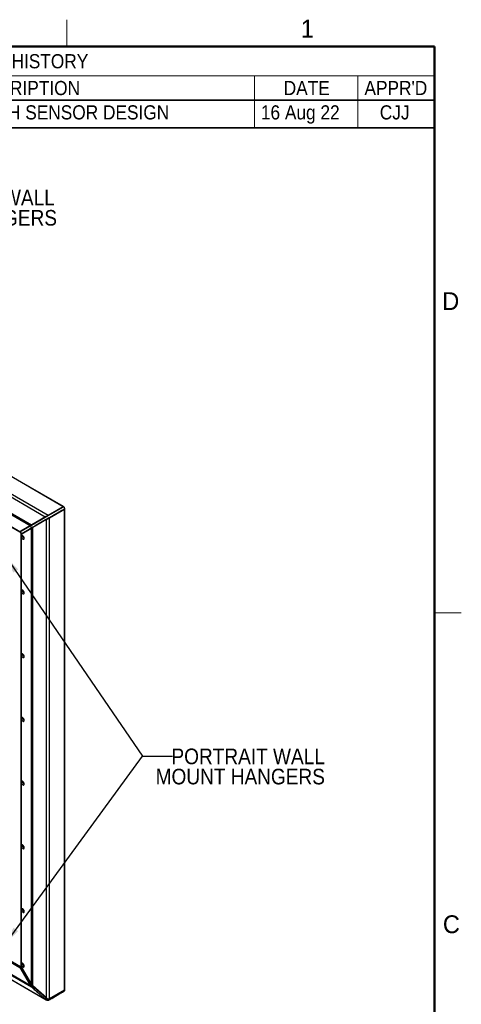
# Model space of a CAD drawing. Header units: millimetres. Extents: x 0 to 844, y -2 to 552.
# Tile 119 of 119: x 745 to 844, y 331 to 552. Entities that reach past the tile are written whole.
import ezdxf

# ---------------------------------------------------------------- set-up
doc = ezdxf.new("R2010")
doc.units = ezdxf.units.MM
doc.styles.add('SLDTEXTSTYLE0', font='ARIAL.TTF', dxfattribs={"width": 0.948})
doc.styles.add('SLDTEXTSTYLE2', font='GOTHIC.TTF', dxfattribs={"width": 0.913})
doc.styles.get("Standard").update_dxf_attribs({"font": 'GOTHIC.TTF'})
doc.dimstyles.new('SLDDIMSTYLE3', dxfattribs={"dimtxt": 0.18, "dimasz": 3.9624, "dimexe": 0, "dimexo": 0.0625, "dimgap": 0, "dimtad": 0, "dimtih": 1, "dimtoh": 1, "dimdec": 0, "dimrnd": 1e-09, "dimzin": 0, "dimdsep": 46, "dimtxsty": 'STANDARD', "dimsah": 1, "dimcen": 0.09, "dimadec": 0, "dimazin": 0, "dimtfac": 3.9624, "dimtdec": 0, "dimtofl": 0, "dimtmove": 0, "dimatfit": 3, "dimfxl": 1, "dimfrac": 2, "dimtolj": 1, "dimtzin": 0, "dimarcsym": 0})

# ---------------------------------------------------------------- blocks, each defined once
blk = doc.blocks.new('SW_TABLEANNOTATION_0')
at = {"color": 0, "linetype": 'Continuous', "lineweight": 35}
for p, q in [((0, 0), (0, -6.56)), ((0, 0), (16.26, 0)), ((16.26, 0), (35.18, 0)), ((35.18, 0), (46.98, 0)), ((46.98, 0), (151.92, 0)), ((151.92, 0), (175.1, 0)), ((175.1, 0), (192.33, 0)), ((192.33, 0), (192.33, -6.56)), ((0, -6.56), (0, -12.03)), ((192.33, -6.56), (192.33, -12.03)), ((0, -12.03), (16.26, -12.03)), ((0, -12.03), (0, -18.26)), ((16.26, -12.03), (35.18, -12.03)), ((35.18, -12.03), (46.98, -12.03)), ((46.98, -12.03), (151.92, -12.03)), ((151.92, -12.03), (175.1, -12.03)), ((175.1, -12.03), (192.33, -12.03)), ((192.33, -12.03), (192.33, -18.26)), ((0, -18.26), (16.26, -18.26)), ((16.26, -18.26), (35.18, -18.26)), ((35.18, -18.26), (46.98, -18.26)), ((46.98, -18.26), (151.92, -18.26)), ((151.92, -18.26), (175.1, -18.26)), ((175.1, -18.26), (192.33, -18.26))]:
    blk.add_line(p, q, dxfattribs=at)
at = {"color": 0, "linetype": 'Continuous', "lineweight": 18}
for p, q in [((0, -6.56), (16.26, -6.56)), ((16.26, -6.56), (16.26, -12.03)), ((16.26, -6.56), (35.18, -6.56)), ((35.18, -6.56), (35.18, -12.03)), ((35.18, -6.56), (46.98, -6.56)), ((46.98, -6.56), (46.98, -12.03)), ((46.98, -6.56), (151.92, -6.56)), ((151.92, -6.56), (151.92, -12.03)), ((151.92, -6.56), (175.1, -6.56)), ((175.1, -6.56), (175.1, -12.03)), ((175.1, -6.56), (192.33, -6.56)), ((16.26, -12.03), (16.26, -18.26)), ((35.18, -12.03), (35.18, -18.26)), ((46.98, -12.03), (46.98, -18.26)), ((151.92, -12.03), (151.92, -18.26)), ((175.1, -12.03), (175.1, -18.26))]:
    blk.add_line(p, q, dxfattribs=at)
at = {"color": 0, "linetype": 'Continuous', "lineweight": 18, "attachment_point": 1, "style": 'SLDTEXTSTYLE2'}
for s, insert, char_height in [('REVISION HISTORY', (77.8, -1.73), 3.175), ('ECO', (3.6, -7.74), 3.175), ('ZONE', (20.22, -7.74), 3.175), ('REV.', (36.68, -7.74), 3.175), ('DESCRIPTION', (86.29, -7.74), 3.175), ('DATE', (158.48, -7.74), 3.175), ("APPR'D", (176.6, -7.74), 3.175), ('B', (39.85, -13.2), 3.17), ('UPDATED TOUCH SENSOR DESIGN', (66.02, -13.2), 3.175), ('16 Aug 22', (153.36, -13.2), 3.175), ('CJJ', (180.04, -13.2), 3.175)]:
    blk.add_mtext(s, dxfattribs=dict(at, insert=insert, char_height=char_height))
blk = doc.blocks.new('SW_NOTE_0_8')
at = {"color": 0, "linetype": 'Continuous', "lineweight": 0, "char_height": 3.5, "attachment_point": 3, "style": 'SLDTEXTSTYLE2'}
for s, insert in [('LANDSCAPE WALL', (40.15, 1.72)), ('MOUNT HANGERS', (40.65, -2.81))]:
    blk.add_mtext(s, dxfattribs=dict(at, insert=insert))
blk = doc.blocks.new('SW_NOTE_0_9')
at = {"color": 0, "linetype": 'Continuous', "lineweight": 0, "char_height": 3.5, "attachment_point": 3, "style": 'SLDTEXTSTYLE2'}
for s, insert in [('PORTRAIT WALL', (34.2, 1.72)), ('MOUNT HANGERS', (34.21, -2.81))]:
    blk.add_mtext(s, dxfattribs=dict(at, insert=insert))

msp = doc.modelspace()

# ---------------------------------------------------------------- linework, layer by layer
at = {"color": 7, "linetype": 'Continuous', "lineweight": 18}
for p, q in [((755.65, 546.1), (755.65, 552.1)), ((838.2, 419.1), (844.2, 419.1))]:
    msp.add_line(p, q, dxfattribs=at)
at = {"color": 7, "linetype": 'Continuous', "lineweight": 50}
for p, q in [((25.4, 546.1), (838.2, 546.1)), ((838.2, 546.1), (838.2, 12.7))]:
    msp.add_line(p, q, dxfattribs=at)
at = {"color": 7, "linetype": 'Continuous', "lineweight": 25}
for p, q in [((754.87, 442.876), (593.019, 536.311)), ((754.914, 442.902), (593.125, 536.3)), ((750.852, 440.557), (589.451, 533.732)), ((751.465, 440.911), (589.615, 534.345)), ((747.723, 438.75), (590.289, 529.635)), ((747.438, 438.586), (590.453, 529.212)), ((745.137, 437.257), (592.755, 525.225)), ((592.79, 525.188), (745.122, 437.248)), ((751.453, 440.891), (754.85, 442.852)), ((754.87, 442.876), (751.465, 440.911)), ((754.862, 442.832), (751.465, 440.871)), ((751.5, 440.888), (754.898, 442.849)), ((751.73, 440.412), (755.127, 442.373)), ((755.139, 442.352), (751.742, 440.391)), ((751.763, 440.433), (755.16, 442.395)), ((751.765, 440.351), (755.17, 442.316)), ((752.267, 441.374), (753.681, 442.19)), ((753.981, 441.67), (752.567, 440.854)), ((753.681, 442.19), (754.247, 442.517)), ((754.547, 441.997), (753.981, 441.67)), ((753.981, 441.63), (753.981, 441.67)), ((754.547, 441.997), (755.134, 442.336)), ((754.547, 441.956), (754.547, 441.997)), ((754.683, 442.035), (754.683, 442.076)), ((754.87, 442.876), (754.834, 442.856)), ((754.862, 442.832), (754.85, 442.852)), ((754.898, 442.849), (754.862, 442.832)), ((754.891, 442.848), (754.877, 442.871)), ((755.127, 442.373), (755.16, 442.395)), ((755.127, 442.373), (755.139, 442.352)), ((755.169, 442.366), (755.156, 442.389)), ((755.214, 442.341), (755.17, 442.316)), ((755.17, 334.434), (755.17, 442.316)), ((755.214, 334.531), (755.214, 442.341)), ((747.723, 438.75), (750.852, 440.557)), ((750.893, 440.54), (747.764, 438.733)), ((750.93, 440.602), (747.801, 438.795)), ((751.152, 439.996), (748.023, 438.19)), ((748.029, 438.274), (751.158, 440.081)), ((748.281, 439.072), (750.616, 440.421)), ((750.916, 439.901), (748.581, 438.553)), ((750.893, 440.54), (750.882, 440.561)), ((750.905, 440.574), (751.284, 440.806)), ((750.916, 439.901), (750.913, 439.858)), ((751.152, 332.633), (751.152, 439.996)), ((751.158, 440.081), (751.17, 440.061)), ((751.584, 440.287), (751.189, 440.059)), ((751.194, 440.075), (751.584, 440.287)), ((751.253, 440.789), (751.284, 440.806)), ((751.465, 440.911), (751.284, 440.806)), ((751.443, 440.886), (751.284, 440.806)), ((751.371, 440.123), (751.371, 440.164)), ((751.465, 440.871), (751.453, 440.891)), ((751.465, 440.871), (751.5, 440.888)), ((751.584, 440.287), (752.001, 440.528)), ((751.732, 440.385), (751.584, 440.287)), ((751.701, 441.047), (752.267, 441.374)), ((751.763, 440.433), (751.73, 440.412)), ((751.73, 440.412), (751.742, 440.391)), ((751.742, 440.391), (751.732, 440.385)), ((751.765, 332.468), (751.765, 440.351)), ((751.942, 440.452), (751.942, 440.493)), ((751.962, 440.464), (751.962, 440.505)), ((752.567, 440.854), (752.001, 440.528)), ((752.001, 440.487), (752.001, 440.528)), ((752.567, 440.813), (752.567, 440.854)), ((753.921, 441.595), (753.921, 441.636)), ((753.942, 441.607), (753.942, 441.648)), ((747.438, 438.586), (745.137, 437.257)), ((745.278, 437.339), (745.137, 437.257)), ((745.233, 437.304), (745.166, 437.26)), ((745.171, 437.234), (747.457, 438.554)), ((747.491, 438.576), (745.172, 437.237)), ((745.325, 437.365), (745.628, 437.54)), ((747.651, 438.708), (745.349, 437.379)), ((745.434, 436.778), (747.72, 438.098)), ((745.437, 436.778), (747.756, 438.117)), ((745.437, 436.696), (747.738, 438.025)), ((745.452, 437.426), (745.628, 437.54)), ((745.628, 437.54), (748.134, 438.988)), ((748.434, 438.468), (745.928, 437.021)), ((747.457, 438.554), (747.491, 438.576)), ((747.491, 438.576), (747.48, 438.596)), ((747.756, 438.117), (747.72, 438.098)), ((747.736, 438.715), (747.764, 438.733)), ((747.738, 335.761), (747.738, 438.025)), ((747.764, 438.733), (747.752, 438.753)), ((747.756, 438.117), (747.768, 438.097)), ((748.029, 438.274), (747.999, 438.26)), ((748.023, 335.407), (748.023, 438.19)), ((748.029, 438.274), (748.04, 438.254)), ((748.281, 439.072), (748.134, 438.988)), ((748.434, 438.468), (748.581, 438.553)), ((745.172, 437.237), (745.169, 437.235)), ((745.422, 436.688), (745.422, 339.797)), ((745.434, 436.776), (745.437, 436.778)), ((745.437, 339.748), (745.437, 436.696)), ((745.928, 437.021), (745.625, 436.846)), ((745.741, 436.926), (745.928, 437.021)), ((745.838, 436.969), (745.866, 436.944)), ((745.903, 437.006), (745.931, 436.982)), ((745.929, 437.001), (745.92, 437.016)), ((745.965, 437.001), (745.928, 437.021)), ((745.947, 437.011), (745.929, 437.001)), ((745.929, 437.001), (745.946, 436.991)), ((746.115, 435.929), (745.999, 435.996)), ((589.429, 425.581), (751.016, 332.299)), ((589.451, 425.594), (750.852, 332.419)), ((590.289, 426.078), (747.723, 335.193)), ((590.453, 426.173), (747.438, 335.547)), ((746.115, 423.681), (745.999, 423.748)), ((746.115, 409.391), (745.999, 409.458)), ((746.115, 395.102), (745.999, 395.169)), ((746.115, 380.812), (745.999, 380.879)), ((746.115, 366.523), (745.999, 366.59)), ((746.115, 352.233), (745.999, 352.3)), ((745.314, 339.693), (742.104, 341.546)), ((745.137, 339.615), (745.278, 339.697)), ((745.137, 339.534), (747.438, 335.547)), ((745.324, 339.699), (745.166, 339.595)), ((745.169, 339.594), (745.172, 339.595)), ((745.171, 339.518), (747.457, 335.558)), ((745.434, 339.67), (747.72, 335.71)), ((747.738, 335.761), (745.437, 339.748)), ((746.115, 339.985), (745.999, 340.052)), ((747.72, 335.71), (747.756, 335.731)), ((747.756, 335.731), (747.751, 335.74)), ((750.852, 332.419), (747.723, 335.193)), ((747.999, 335.347), (748.029, 335.392)), ((748.023, 335.407), (751.152, 332.633)), ((751.158, 332.616), (748.029, 335.392)), ((755.127, 334.409), (751.73, 332.448)), ((751.742, 332.455), (755.139, 334.416)), ((755.17, 334.434), (751.765, 332.468)), ((755.127, 334.409), (755.139, 334.416)), ((755.16, 334.349), (755.127, 334.409)), ((751.73, 332.448), (751.742, 332.455)), ((751.73, 332.448), (751.763, 332.388))]:
    msp.add_line(p, q, dxfattribs=at)
at = {"color": 8, "linetype": 'Continuous', "lineweight": 25}
for p, q in [((754.653, 442.059), (754.653, 442.018)), ((752.567, 440.854), (752.567, 440.814)), ((752.709, 440.936), (752.709, 440.895)), ((748.43, 438.425), (748.434, 438.468)), ((748.581, 438.553), (748.577, 438.51)), ((745.999, 435.996), (745.954, 435.97)), ((745.999, 423.748), (745.954, 423.722)), ((745.999, 409.458), (745.954, 409.432)), ((745.999, 395.169), (745.954, 395.143)), ((745.999, 380.879), (745.954, 380.853)), ((745.999, 366.59), (745.954, 366.564)), ((745.999, 352.3), (745.954, 352.274)), ((742.051, 341.315), (745.137, 339.534)), ((742.074, 341.383), (745.137, 339.615)), ((742.102, 341.53), (745.278, 339.697)), ((745.999, 340.052), (745.954, 340.026)), ((747.756, 335.731), (747.756, 335.731)), ((748.029, 335.392), (748.036, 335.396)), ((751.158, 332.616), (751.166, 332.621)), ((751.732, 332.449), (751.73, 332.451))]:
    msp.add_line(p, q, dxfattribs=at)
at = {"color": 7, "linetype": 'Continuous', "lineweight": 25, "flags": 128}
for points in [[(751.17, 440.061), (750.462, 439.652), (749.73, 439.23), (748.999, 438.807), (748.505, 438.522), (748.04, 438.254)], [(750.865, 440.521), (750.865, 440.522), (750.875, 440.528), (750.884, 440.534), (750.893, 440.54)], [(751.128, 440.066), (751.134, 440.069), (751.14, 440.072), (751.146, 440.075), (751.152, 440.078), (751.158, 440.081)], [(745.166, 437.261), (745.21, 437.286), (745.272, 437.322), (745.362, 437.374), (745.452, 437.426)], [(745.452, 437.426), (745.953, 437.715), (746.454, 438.004), (746.705, 438.149), (746.955, 438.293), (747.48, 438.596)], [(747.768, 438.097), (747.287, 437.819), (746.786, 437.53), (746.263, 437.228), (745.741, 436.926)], [(745.741, 436.926), (745.672, 436.886), (745.603, 436.846), (745.513, 436.794), (745.455, 436.761)], [(745.801, 435.6), (745.895, 435.561), (745.981, 435.557), (746.052, 435.587), (746.104, 435.65), (746.13, 435.739), (746.13, 435.848), (746.104, 435.968), (746.052, 436.09), (745.981, 436.203), (745.895, 436.298), (745.801, 436.367), (745.708, 436.406), (745.622, 436.41), (745.55, 436.38), (745.499, 436.317), (745.472, 436.228), (745.472, 436.119), (745.499, 435.999), (745.55, 435.877), (745.622, 435.764), (745.708, 435.669), (745.801, 435.6)], [(745.904, 436.289), (745.862, 436.278), (745.828, 436.239), (745.815, 436.175), (745.828, 436.098), (745.862, 436.019), (745.914, 435.949), (745.975, 435.9)], [(745.883, 436.287), (745.866, 436.261), (745.854, 436.198)], [(745.854, 436.198), (745.866, 436.121), (745.901, 436.041), (745.953, 435.971), (746.013, 435.922), (746.074, 435.901), (746.105, 435.903)], [(745.975, 435.9), (746.035, 435.879), (746.087, 435.889), (746.117, 435.92)], [(745.801, 423.352), (745.895, 423.313), (745.981, 423.309), (746.052, 423.339), (746.104, 423.401), (746.13, 423.491), (746.13, 423.6), (746.104, 423.72), (746.052, 423.842), (745.981, 423.955), (745.895, 424.05), (745.801, 424.119), (745.708, 424.158), (745.622, 424.162), (745.55, 424.132), (745.499, 424.069), (745.472, 423.98), (745.472, 423.871), (745.499, 423.751), (745.55, 423.629), (745.622, 423.516), (745.708, 423.421), (745.801, 423.352)], [(745.904, 424.041), (745.862, 424.03), (745.828, 423.991), (745.815, 423.927), (745.828, 423.85), (745.862, 423.77), (745.914, 423.701), (745.975, 423.652)], [(745.883, 424.039), (745.866, 424.013), (745.854, 423.95)], [(745.854, 423.95), (745.866, 423.872), (745.901, 423.793), (745.953, 423.723), (746.013, 423.674), (746.074, 423.653), (746.105, 423.655)], [(745.975, 423.652), (746.035, 423.631), (746.087, 423.641), (746.117, 423.672)], [(745.801, 409.062), (745.895, 409.024), (745.981, 409.019), (746.052, 409.05), (746.104, 409.112), (746.13, 409.201), (746.13, 409.311), (746.104, 409.431), (746.052, 409.552), (745.981, 409.665), (745.895, 409.76), (745.801, 409.83), (745.708, 409.868), (745.622, 409.873), (745.55, 409.842), (745.499, 409.78), (745.472, 409.69), (745.472, 409.581), (745.499, 409.461), (745.55, 409.34), (745.622, 409.227), (745.708, 409.132), (745.801, 409.062)], [(745.904, 409.751), (745.862, 409.741), (745.828, 409.701), (745.815, 409.638), (745.828, 409.561), (745.862, 409.481), (745.914, 409.411), (745.975, 409.362)], [(745.883, 409.749), (745.866, 409.724), (745.854, 409.66)], [(745.854, 409.66), (745.866, 409.583), (745.901, 409.503), (745.953, 409.434), (746.013, 409.385), (746.074, 409.364), (746.105, 409.365)], [(745.975, 409.362), (746.035, 409.341), (746.087, 409.351), (746.117, 409.382)], [(745.801, 394.773), (745.895, 394.734), (745.981, 394.73), (746.052, 394.76), (746.104, 394.823), (746.13, 394.912), (746.13, 395.021), (746.104, 395.141), (746.052, 395.263), (745.981, 395.376), (745.895, 395.471), (745.801, 395.54), (745.708, 395.579), (745.622, 395.583), (745.55, 395.553), (745.499, 395.49), (745.472, 395.401), (745.472, 395.292), (745.499, 395.172), (745.55, 395.05), (745.622, 394.937), (745.708, 394.842), (745.801, 394.773)], [(745.904, 395.462), (745.862, 395.451), (745.828, 395.412), (745.815, 395.348), (745.828, 395.271), (745.862, 395.192), (745.914, 395.122), (745.975, 395.073)], [(745.883, 395.46), (745.866, 395.434), (745.854, 395.371)], [(745.854, 395.371), (745.866, 395.293), (745.901, 395.214), (745.953, 395.144), (746.013, 395.095), (746.074, 395.074), (746.105, 395.076)], [(745.975, 395.073), (746.035, 395.052), (746.087, 395.062), (746.117, 395.093)], [(745.801, 380.483), (745.895, 380.445), (745.981, 380.44), (746.052, 380.471), (746.104, 380.533), (746.13, 380.623), (746.13, 380.732), (746.104, 380.852), (746.052, 380.973), (745.981, 381.086), (745.895, 381.181), (745.801, 381.251), (745.708, 381.289), (745.622, 381.294), (745.55, 381.263), (745.499, 381.201), (745.472, 381.112), (745.472, 381.002), (745.499, 380.882), (745.55, 380.761), (745.622, 380.648), (745.708, 380.553), (745.801, 380.483)], [(745.904, 381.172), (745.862, 381.162), (745.828, 381.122), (745.815, 381.059), (745.828, 380.982), (745.862, 380.902), (745.914, 380.832), (745.975, 380.783)], [(745.883, 381.17), (745.866, 381.145), (745.854, 381.081)], [(745.854, 381.081), (745.866, 381.004), (745.901, 380.925), (745.953, 380.855), (746.013, 380.806), (746.074, 380.785), (746.105, 380.786)], [(745.975, 380.783), (746.035, 380.762), (746.087, 380.772), (746.117, 380.804)], [(745.801, 366.194), (745.895, 366.155), (745.981, 366.151), (746.052, 366.181), (746.104, 366.244), (746.13, 366.333), (746.13, 366.442), (746.104, 366.562), (746.052, 366.684), (745.981, 366.797), (745.895, 366.892), (745.801, 366.961), (745.708, 367), (745.622, 367.004), (745.55, 366.974), (745.499, 366.912), (745.472, 366.822), (745.472, 366.713), (745.499, 366.593), (745.55, 366.471), (745.622, 366.358), (745.708, 366.263), (745.801, 366.194)], [(745.904, 366.883), (745.862, 366.872), (745.828, 366.833), (745.815, 366.769), (745.828, 366.692), (745.862, 366.613), (745.914, 366.543), (745.975, 366.494)], [(745.883, 366.881), (745.866, 366.855), (745.854, 366.792)], [(745.854, 366.792), (745.866, 366.715), (745.901, 366.635), (745.953, 366.565), (746.013, 366.516), (746.074, 366.495), (746.105, 366.497)], [(745.975, 366.494), (746.035, 366.473), (746.087, 366.483), (746.117, 366.514)], [(745.801, 351.904), (745.895, 351.866), (745.981, 351.862), (746.052, 351.892), (746.104, 351.954), (746.13, 352.044), (746.13, 352.153), (746.104, 352.273), (746.052, 352.394), (745.981, 352.507), (745.895, 352.602), (745.801, 352.672), (745.708, 352.71), (745.622, 352.715), (745.55, 352.684), (745.499, 352.622), (745.472, 352.533), (745.472, 352.423), (745.499, 352.303), (745.55, 352.182), (745.622, 352.069), (745.708, 351.974), (745.801, 351.904)], [(745.904, 352.594), (745.862, 352.583), (745.828, 352.543), (745.815, 352.48), (745.828, 352.403), (745.862, 352.323), (745.914, 352.254), (745.975, 352.204)], [(745.883, 352.591), (745.866, 352.566), (745.854, 352.502)], [(745.854, 352.502), (745.866, 352.425), (745.901, 352.346), (745.953, 352.276), (746.013, 352.227), (746.074, 352.206), (746.105, 352.207)], [(745.975, 352.204), (746.035, 352.183), (746.087, 352.193), (746.117, 352.225)], [(745.801, 339.656), (745.895, 339.618), (745.981, 339.613), (746.052, 339.644), (746.104, 339.706), (746.13, 339.795), (746.13, 339.905), (746.104, 340.025), (746.052, 340.146), (745.981, 340.259), (745.895, 340.354), (745.801, 340.424), (745.708, 340.462), (745.622, 340.467), (745.55, 340.436), (745.499, 340.374), (745.472, 340.285), (745.472, 340.175), (745.499, 340.055), (745.55, 339.934), (745.622, 339.821), (745.708, 339.726), (745.801, 339.656)], [(745.906, 340.345), (745.862, 340.335), (745.828, 340.295), (745.815, 340.232), (745.828, 340.155), (745.862, 340.075), (745.914, 340.005), (745.975, 339.956)], [(745.883, 340.343), (745.866, 340.318), (745.854, 340.254)], [(745.854, 340.254), (745.866, 340.177), (745.901, 340.097), (745.953, 340.028), (746.013, 339.979), (746.074, 339.958), (746.105, 339.959)], [(745.975, 339.956), (746.035, 339.935), (746.087, 339.945), (746.118, 339.977)], [(751.763, 332.388), (752.34, 332.721), (752.936, 333.065), (753.533, 333.409), (754.357, 333.885), (755.16, 334.349)], [(751.128, 332.572), (751.128, 332.572), (751.138, 332.587), (751.148, 332.602), (751.158, 332.616)]]:
    msp.add_lwpolyline(points, dxfattribs=at)
at = {"color": 7, "linetype": 'Continuous', "lineweight": 25}
for centre, radius, start, end in [((744.737, 436.68), 0.704, 8.02701, 51.97299), ((746.199, 436.305), 0.368, 201.33629, 237.159), ((746.297, 436.269), 0.402, 177.13931, 223.58596), ((746.297, 424.02), 0.402, 177.13931, 223.58596), ((746.199, 424.057), 0.368, 201.33556, 237.15898), ((746.199, 409.767), 0.368, 201.3316, 237.1589), ((746.297, 409.731), 0.402, 177.13932, 223.58596), ((746.199, 395.478), 0.368, 201.33723, 237.15902), ((746.297, 395.442), 0.402, 177.13935, 223.58595), ((746.199, 381.188), 0.368, 201.33681, 237.15901), ((746.297, 381.152), 0.402, 177.13932, 223.58596), ((746.199, 366.899), 0.368, 201.33651, 237.159), ((746.297, 366.863), 0.402, 177.13933, 223.58596), ((746.199, 352.609), 0.368, 201.33152, 237.15889), ((746.297, 352.573), 0.402, 177.13948, 223.58594), ((746.199, 340.361), 0.368, 201.43267, 237.16106), ((746.297, 340.325), 0.402, 177.13942, 223.58595), ((745.255, 339.675), 0.178, 241.56747, 358.44328)]:
    msp.add_arc(centre, radius, start, end, dxfattribs=at)
at = {"color": 8, "linetype": 'Continuous', "lineweight": 25}
msp.add_arc((745.275, 339.744), 0.181, 235.5867, 296.98111, dxfattribs=at)
at = {"color": 7, "linetype": 'Continuous', "lineweight": 25}
for centre, major_axis, ratio, start_param, end_param in [((754.764, 442.815), (0.15, 0.087), 0.0000704, 5.4977465, 7.0685428), ((751.016, 440.652), (0.635, 0.367), 0.0000704, 0.7853575, 1.8325551), ((751.016, 440.652), (0.335, 0.193), 0.0000704, 0.7853575, 1.8325551), ((751.316, 440.091), (0.635, 0.367), 0.0000704, 0.7853575, 1.8325551), ((745.172, 437.277), (0.05, 0.0289), 0.0000704, 2.3561539, 3.9269502), ((745.314, 437.359), (0.05, 0.0289), 0.0000704, 3.9269502, 5.4977465), ((747.887, 438.845), (0.635, 0.367), 0.0000704, 1.8325551, 2.3561539), ((747.887, 438.845), (0.335, 0.193), 0.0000704, 1.8325551, 2.3561539), ((748.187, 438.285), (0.635, 0.367), 0.0000704, 1.8325551, 2.3561539), ((745.472, 436.717), (0.05, 0.0289), 0.0000704, 2.3561539, 3.141552), ((745.172, 339.554), (-0.0354, 0.0612), 0.5773346, 6.2831447, 7.853941), ((745.314, 339.636), (-0.0354, 0.0612), 0.5773346, 5.4978278, 6.2831447), ((745.327, 340.015), (-0.202, 0.334), 0.5772069, 2.3488282, 2.6939794), ((745.472, 339.768), (-0.0354, 0.0612), 0.5773346, 0.7853575, 1.5707557), ((748.187, 336.021), (-0.449, 0.778), 0.5773346, 1.5707557, 2.0943545), ((747.887, 335.807), (-0.449, 0.778), 0.5773346, 1.5707557, 2.0943545), ((755.064, 334.617), (-0.106, 0.184), 0.5773346, 3.141552, 3.9269502), ((751.016, 333.032), (-0.449, 0.778), 0.5773346, 2.0943545, 2.4898371), ((751.316, 333.246), (-0.449, 0.778), 0.5773346, 2.0943545, 3.141552)]:
    msp.add_ellipse(centre, major_axis=major_axis, ratio=ratio, start_param=start_param, end_param=end_param, dxfattribs=at)
for points, knots in [([(754.85, 442.852), (754.855, 442.855), (754.866, 442.862), (754.876, 442.869), (754.879, 442.873), (754.866, 442.869), (754.845, 442.86), (754.834, 442.856)], [0, 0, 0, 0, 0.1029962, 0.2292432, 0.4178722, 0.7099169, 1, 1, 1, 1]), ([(754.89, 442.848), (754.89, 442.848), (754.89, 442.848), (754.886, 442.845), (754.877, 442.84), (754.867, 442.834), (754.862, 442.832)], [0, 0, 0, 0, 0.1886976, 0.4905494, 0.7587616, 1, 1, 1, 1]), ([(754.954, 442.881), (754.943, 442.876), (754.922, 442.865), (754.901, 442.854), (754.891, 442.848)], [0, 0, 0, 0, 0.5000013, 1, 1, 1, 1]), ([(754.898, 442.849), (754.908, 442.855), (754.929, 442.867), (754.946, 442.877), (754.952, 442.881), (754.948, 442.878), (754.947, 442.878)], [0, 0, 0, 0, 0.271153, 0.5856566, 0.9482072, 1, 1, 1, 1]), ([(755.212, 442.42), (755.205, 442.463), (755.19, 442.548), (755.129, 442.679), (755.046, 442.798), (754.98, 442.853), (754.946, 442.881)], [0, 0, 0, 0, 0.2530881, 0.5000028, 0.7469161, 1, 1, 1, 1]), ([(755.127, 442.373), (755.132, 442.375), (755.142, 442.381), (755.154, 442.388), (755.154, 442.388), (755.154, 442.388)], [0, 0, 0, 0, 0.23805882, 0.50273592, 1, 1, 1, 1]), ([(755.134, 442.336), (755.146, 442.345), (755.166, 442.36), (755.171, 442.367), (755.165, 442.366), (755.154, 442.36), (755.144, 442.354), (755.139, 442.352)], [0, 0, 0, 0, 0.394286, 0.6285723, 0.7931438, 0.9093998, 1, 1, 1, 1]), ([(755.156, 442.389), (755.166, 442.395), (755.186, 442.408), (755.206, 442.42), (755.216, 442.427)], [0, 0, 0, 0, 0.4999987, 1, 1, 1, 1]), ([(755.16, 442.395), (755.172, 442.401), (755.194, 442.414), (755.21, 442.423), (755.21, 442.423), (755.21, 442.423)], [0, 0, 0, 0, 0.3639843, 0.6989544, 1, 1, 1, 1]), ([(747.736, 438.715), (747.949, 438.838), (748.387, 439.091), (749.051, 439.474), (749.695, 439.846), (750.299, 440.195), (750.679, 440.414), (750.865, 440.521)], [0, 0, 0, 0, 0.204472, 0.42018, 0.635888, 0.8219065, 1, 1, 1, 1]), ([(747.752, 438.753), (747.986, 438.889), (748.465, 439.165), (749.229, 439.607), (750.038, 440.074), (750.603, 440.4), (750.882, 440.561)], [0, 0, 0, 0, 0.2247782, 0.4585512, 0.7330593, 1, 1, 1, 1]), ([(747.999, 438.26), (748.212, 438.383), (748.65, 438.636), (749.313, 439.019), (749.958, 439.391), (750.563, 439.74), (750.943, 439.959), (751.128, 440.066)], [0, 0, 0, 0, 0.2044736, 0.4201914, 0.6359092, 0.8226794, 1, 1, 1, 1]), ([(750.865, 440.521), (750.906, 440.545), (751.014, 440.608), (751.19, 440.709), (751.371, 440.814), (751.458, 440.864), (751.5, 440.888)], [0, 0, 0, 0, 0.2130554, 0.5639211, 0.7894166, 1, 1, 1, 1]), ([(750.882, 440.561), (750.884, 440.562), (750.887, 440.564), (750.893, 440.568), (750.899, 440.571), (750.903, 440.573), (750.905, 440.574)], [0, 0, 0, 0, 0.2499589, 0.499934, 0.7499585, 1, 1, 1, 1]), ([(751.465, 440.871), (751.416, 440.842), (751.315, 440.784), (751.153, 440.69), (751.012, 440.609), (750.933, 440.563), (750.893, 440.54)], [0, 0, 0, 0, 0.2696325, 0.5471025, 0.7721932, 1, 1, 1, 1]), ([(750.905, 440.574), (750.941, 440.595), (751.008, 440.634), (751.109, 440.693), (751.198, 440.744), (751.275, 440.789), (751.358, 440.837), (751.411, 440.867), (751.443, 440.886)], [0, 0, 0, 0, 0.21675068, 0.40235872, 0.55892377, 0.69041586, 0.80721851, 1, 1, 1, 1]), ([(751.128, 440.066), (751.177, 440.095), (751.29, 440.16), (751.47, 440.264), (751.641, 440.363), (751.724, 440.411), (751.763, 440.433)], [0, 0, 0, 0, 0.25484616, 0.58229666, 0.80502052, 1, 1, 1, 1]), ([(751.158, 440.081), (751.209, 440.111), (751.31, 440.169), (751.468, 440.26), (751.615, 440.345), (751.692, 440.389), (751.73, 440.412)], [0, 0, 0, 0, 0.2892946, 0.5730035, 0.7874574, 1, 1, 1, 1]), ([(751.194, 440.075), (751.192, 440.074), (751.188, 440.071), (751.182, 440.068), (751.176, 440.064), (751.172, 440.062), (751.17, 440.061)], [0, 0, 0, 0, 0.2499581, 0.4999332, 0.7499584, 1, 1, 1, 1]), ([(751.732, 440.385), (751.694, 440.363), (751.637, 440.329), (751.545, 440.277), (751.441, 440.217), (751.317, 440.145), (751.231, 440.096), (751.194, 440.075)], [0, 0, 0, 0, 0.2247749, 0.335728, 0.4819612, 0.7763354, 1, 1, 1, 1]), ([(751.443, 440.886), (751.445, 440.887), (751.448, 440.889), (751.452, 440.891), (751.453, 440.891)], [0, 0, 0, 0, 0.4999257, 1, 1, 1, 1]), ([(745.166, 437.261), (745.165, 437.26), (745.164, 437.259), (745.163, 437.255), (745.163, 437.251), (745.165, 437.246), (745.167, 437.242), (745.169, 437.239), (745.17, 437.238)], [0, 0, 0, 0, 0.1666943, 0.3333966, 0.4999253, 0.6664029, 0.8330463, 1, 1, 1, 1]), ([(745.325, 437.365), (745.309, 437.355), (745.279, 437.335), (745.248, 437.315), (745.233, 437.305)], [0, 0, 0, 0, 0.5028764, 1, 1, 1, 1]), ([(747.457, 438.554), (747.462, 438.557), (747.468, 438.56), (747.473, 438.564), (747.473, 438.564)], [0, 0, 0, 0, 0.9804065, 1, 1, 1, 1]), ([(747.473, 438.564), (747.487, 438.572), (747.516, 438.588), (747.56, 438.614), (747.603, 438.638), (747.645, 438.663), (747.689, 438.688), (747.72, 438.706), (747.736, 438.715)], [0, 0, 0, 0, 0.1937263, 0.3882979, 0.5400494, 0.6922399, 0.8458571, 1, 1, 1, 1]), ([(747.736, 438.108), (747.731, 438.142), (747.718, 438.226), (747.655, 438.365), (747.566, 438.488), (747.5, 438.542), (747.473, 438.564)], [0, 0, 0, 0, 0.2068545, 0.4999993, 0.793144, 1, 1, 1, 1]), ([(747.48, 438.596), (747.49, 438.602), (747.509, 438.613), (747.541, 438.632), (747.575, 438.651), (747.62, 438.677), (747.677, 438.71), (747.727, 438.739), (747.752, 438.753)], [0, 0, 0, 0, 0.1322257, 0.2647075, 0.3969472, 0.5295502, 0.7636566, 1, 1, 1, 1]), ([(747.764, 438.733), (747.706, 438.7), (747.603, 438.64), (747.526, 438.596), (747.491, 438.576)], [0, 0, 0, 0, 0.5536582, 1, 1, 1, 1]), ([(747.72, 438.098), (747.726, 438.101), (747.731, 438.104), (747.736, 438.108), (747.736, 438.108)], [0, 0, 0, 0, 0.9806261, 1, 1, 1, 1]), ([(747.736, 438.108), (747.754, 438.117), (747.788, 438.137), (747.838, 438.166), (747.882, 438.192), (747.919, 438.213), (747.958, 438.236), (747.985, 438.252), (747.999, 438.26)], [0, 0, 0, 0, 0.2315797, 0.4646155, 0.5976593, 0.7310051, 0.8653249, 1, 1, 1, 1]), ([(747.756, 438.117), (747.8, 438.142), (747.879, 438.188), (747.983, 438.248), (748.029, 438.274)], [0, 0, 0, 0, 0.5636765, 1, 1, 1, 1]), ([(748.04, 438.254), (748.026, 438.246), (747.998, 438.23), (747.958, 438.207), (747.919, 438.184), (747.873, 438.158), (747.821, 438.128), (747.786, 438.107), (747.768, 438.097)], [0, 0, 0, 0, 0.13223665, 0.26483949, 0.39708428, 0.52973939, 0.76396408, 1, 1, 1, 1]), ([(745.144, 437.236), (745.157, 437.227), (745.195, 437.202), (745.249, 437.153), (745.283, 437.105), (745.296, 437.087)], [0, 0, 0, 0, 0.2425785, 0.7123815, 1, 1, 1, 1]), ([(745.171, 437.234), (745.168, 437.232), (745.161, 437.228), (745.157, 437.226), (745.159, 437.228), (745.164, 437.231), (745.168, 437.234), (745.169, 437.235)], [0, 0, 0, 0, 0.2182905, 0.5218996, 0.7396086, 0.909354, 1, 1, 1, 1]), ([(745.296, 437.087), (745.305, 437.076), (745.336, 437.036), (745.377, 436.955), (745.411, 436.856), (745.421, 436.789), (745.422, 436.758), (745.422, 436.754)], [0, 0, 0, 0, 0.1136206, 0.4041828, 0.6943536, 0.9664729, 1, 1, 1, 1]), ([(745.434, 436.778), (745.431, 436.776), (745.425, 436.772), (745.421, 436.77), (745.422, 436.77), (745.428, 436.773), (745.433, 436.775), (745.434, 436.776)], [0, 0, 0, 0, 0.1993091, 0.5014662, 0.7246651, 0.8971887, 1, 1, 1, 1]), ([(745.437, 436.778), (745.437, 436.776), (745.438, 436.773), (745.44, 436.768), (745.443, 436.764), (745.447, 436.761), (745.45, 436.76), (745.453, 436.76), (745.454, 436.76), (745.455, 436.761)], [0, 0, 0, 0, 0.1546741, 0.309355, 0.463853, 0.6180415, 0.7719912, 0.9258774, 1, 1, 1, 1]), ([(745.455, 436.761), (745.471, 436.769), (745.503, 436.785), (745.56, 436.813), (745.6, 436.833), (745.625, 436.846)], [0, 0, 0, 0, 0.2852364, 0.5720003, 1, 1, 1, 1]), ([(745.171, 339.518), (745.168, 339.523), (745.161, 339.536), (745.157, 339.557), (745.158, 339.576), (745.163, 339.587), (745.168, 339.592), (745.169, 339.594)], [0, 0, 0, 0, 0.1993091, 0.5014662, 0.7246651, 0.8971887, 1, 1, 1, 1]), ([(745.172, 339.595), (745.171, 339.596), (745.168, 339.596), (745.166, 339.595), (745.164, 339.593), (745.163, 339.589), (745.163, 339.587), (745.163, 339.586)], [0, 0, 0, 0, 0.2108596, 0.4217285, 0.6323481, 0.8425456, 1, 1, 1, 1]), ([(745.173, 339.595), (745.173, 339.595), (745.172, 339.594), (745.171, 339.594), (745.169, 339.594)], [0, 0, 0, 0, 0.1124148, 1, 1, 1, 1]), ([(745.332, 339.698), (745.309, 339.684), (745.272, 339.659), (745.219, 339.624), (745.188, 339.605), (745.173, 339.595)], [0, 0, 0, 0, 0.4246011, 0.7115879, 1, 1, 1, 1]), ([(745.324, 339.699), (745.325, 339.699), (745.326, 339.7), (745.328, 339.7), (745.331, 339.699), (745.332, 339.698)], [0, 0, 0, 0, 0.18285825, 0.59647583, 1, 1, 1, 1]), ([(745.422, 339.731), (745.421, 339.717), (745.419, 339.676), (745.4, 339.624), (745.378, 339.592), (745.359, 339.586), (745.356, 339.584)], [0, 0, 0, 0, 0.18870944, 0.55049485, 0.91611733, 1, 1, 1, 1]), ([(745.434, 339.67), (745.431, 339.676), (745.424, 339.689), (745.42, 339.711), (745.423, 339.729), (745.428, 339.741), (745.433, 339.745), (745.434, 339.747)], [0, 0, 0, 0, 0.2182905, 0.5218996, 0.7396086, 0.909354, 1, 1, 1, 1]), ([(747.473, 335.53), (747.5, 335.52), (747.566, 335.497), (747.655, 335.519), (747.718, 335.585), (747.731, 335.653), (747.736, 335.682)], [0, 0, 0, 0, 0.2068545, 0.4999993, 0.793144, 1, 1, 1, 1]), ([(747.72, 335.71), (747.726, 335.701), (747.731, 335.691), (747.736, 335.682), (747.736, 335.682)], [0, 0, 0, 0, 0.9804065, 1, 1, 1, 1]), ([(747.736, 335.682), (747.751, 335.658), (747.779, 335.61), (747.823, 335.547), (747.866, 335.49), (747.908, 335.44), (747.952, 335.392), (747.983, 335.362), (747.999, 335.347)], [0, 0, 0, 0, 0.1937263, 0.3882979, 0.5400494, 0.6922399, 0.8458571, 1, 1, 1, 1]), ([(748.029, 335.392), (747.971, 335.448), (747.868, 335.549), (747.791, 335.675), (747.756, 335.731)], [0, 0, 0, 0, 0.55365818, 1, 1, 1, 1]), ([(747.457, 335.558), (747.462, 335.548), (747.468, 335.539), (747.473, 335.53), (747.473, 335.53)], [0, 0, 0, 0, 0.9806261, 1, 1, 1, 1]), ([(747.473, 335.53), (747.49, 335.501), (747.525, 335.444), (747.575, 335.375), (747.619, 335.319), (747.656, 335.276), (747.695, 335.235), (747.722, 335.209), (747.736, 335.196)], [0, 0, 0, 0, 0.2315797, 0.4646155, 0.5976593, 0.7310051, 0.8653249, 1, 1, 1, 1]), ([(747.736, 335.196), (747.949, 335.006), (748.387, 334.617), (749.051, 334.029), (749.695, 333.457), (750.3, 332.921), (750.68, 332.584), (750.865, 332.42)], [0, 0, 0, 0, 0.2044736, 0.4201914, 0.63590919, 0.82267939, 1, 1, 1, 1]), ([(747.999, 335.347), (748.212, 335.158), (748.65, 334.769), (749.313, 334.181), (749.957, 333.61), (750.562, 333.073), (750.942, 332.737), (751.128, 332.572)], [0, 0, 0, 0, 0.204472, 0.42018, 0.635888, 0.8219065, 1, 1, 1, 1]), ([(751.11, 332.25), (751.16, 332.229), (751.257, 332.189), (751.41, 332.165), (751.576, 332.188), (751.734, 332.28), (751.911, 332.372), (752.171, 332.521), (752.64, 332.789), (753.182, 333.102), (753.71, 333.407), (754.086, 333.624), (754.412, 333.812), (754.672, 333.963), (754.848, 334.065), (754.958, 334.129), (755.02, 334.166), (755.068, 334.198), (755.118, 334.234), (755.168, 334.282), (755.199, 334.354), (755.207, 334.407), (755.211, 334.436)], [0, 0, 0, 0, 0.0285905, 0.0563234, 0.0836791, 0.1217296, 0.1619771, 0.2046075, 0.3105771, 0.5112617, 0.609865, 0.7094412, 0.7974163, 0.8545102, 0.9039933, 0.9258851, 0.9361988, 0.9465381, 0.9573613, 0.9692064, 0.9832426, 1, 1, 1, 1]), ([(755.16, 334.349), (755.17, 334.355), (755.191, 334.369), (755.209, 334.409), (755.214, 334.452), (755.208, 334.481), (755.205, 334.492)], [0, 0, 0, 0, 0.2310998, 0.4991467, 0.8081434, 1, 1, 1, 1]), ([(750.865, 332.42), (750.914, 332.376), (750.992, 332.306), (751.083, 332.27), (751.118, 332.257)], [0, 0, 0, 0, 0.6237629, 1, 1, 1, 1]), ([(751.128, 332.572), (751.169, 332.537), (751.277, 332.444), (751.453, 332.358), (751.634, 332.335), (751.721, 332.37), (751.763, 332.388)], [0, 0, 0, 0, 0.21305536, 0.5639211, 0.78941661, 1, 1, 1, 1]), ([(751.73, 332.448), (751.681, 332.431), (751.58, 332.396), (751.418, 332.441), (751.277, 332.516), (751.198, 332.583), (751.158, 332.616)], [0, 0, 0, 0, 0.2696325, 0.5471025, 0.7721932, 1, 1, 1, 1]), ([(751.319, 332.512), (751.347, 332.495), (751.403, 332.462), (751.487, 332.433), (751.564, 332.419), (751.647, 332.418), (751.7, 332.438), (751.732, 332.449)], [0, 0, 0, 0, 0.2078073, 0.4153393, 0.5896363, 0.7444619, 1, 1, 1, 1]), ([(751.732, 332.449), (751.734, 332.45), (751.737, 332.452), (751.741, 332.454), (751.742, 332.455)], [0, 0, 0, 0, 0.4999257, 1, 1, 1, 1])]:
    msp.add_open_spline(points, degree=3, knots=knots, dxfattribs=at)
at = {"color": 8, "linetype": 'Continuous', "lineweight": 25}
msp.add_open_spline([(745.233, 437.305), (745.218, 437.295), (745.196, 437.28), (745.173, 437.265), (745.166, 437.261)], degree=3, knots=[0, 0, 0, 0, 0.6776825, 1, 1, 1, 1], dxfattribs=at)

# ---------------------------------------------------------------- block references
at = {"color": 7, "linetype": 'Continuous', "lineweight": 18}
msp.add_blockref('SW_TABLEANNOTATION_0', (645.867, 546.1), dxfattribs=at)
at = {"color": 7, "linetype": 'Continuous', "lineweight": 0}
for name, p in [('SW_NOTE_0_8', (712.828, 512.225)), ('SW_NOTE_0_9', (779.384, 386.907))]:
    msp.add_blockref(name, p, dxfattribs=at)

# ---------------------------------------------------------------- texts
at = {"color": 7, "linetype": 'Continuous', "lineweight": 0, "char_height": 4, "attachment_point": 2, "style": 'SLDTEXTSTYLE0'}
for s, insert in [('1', (809.664, 552.094)), ('D', (841.826, 490.98)), ('C', (841.973, 351.226))]:
    msp.add_mtext(s, dxfattribs=dict(at, insert=insert))

# ---------------------------------------------------------------- leaders
at = {"color": 7, "linetype": 'Continuous', "lineweight": 0}
for points in [[(741.964, 431.727), (772.663, 386.907), (779.384, 386.907)], [(741.893, 344.863), (772.663, 386.907), (779.384, 386.907)]]:
    msp.add_leader(points, dimstyle='SLDDIMSTYLE3', dxfattribs=at)

doc.saveas('drawing.dxf')
